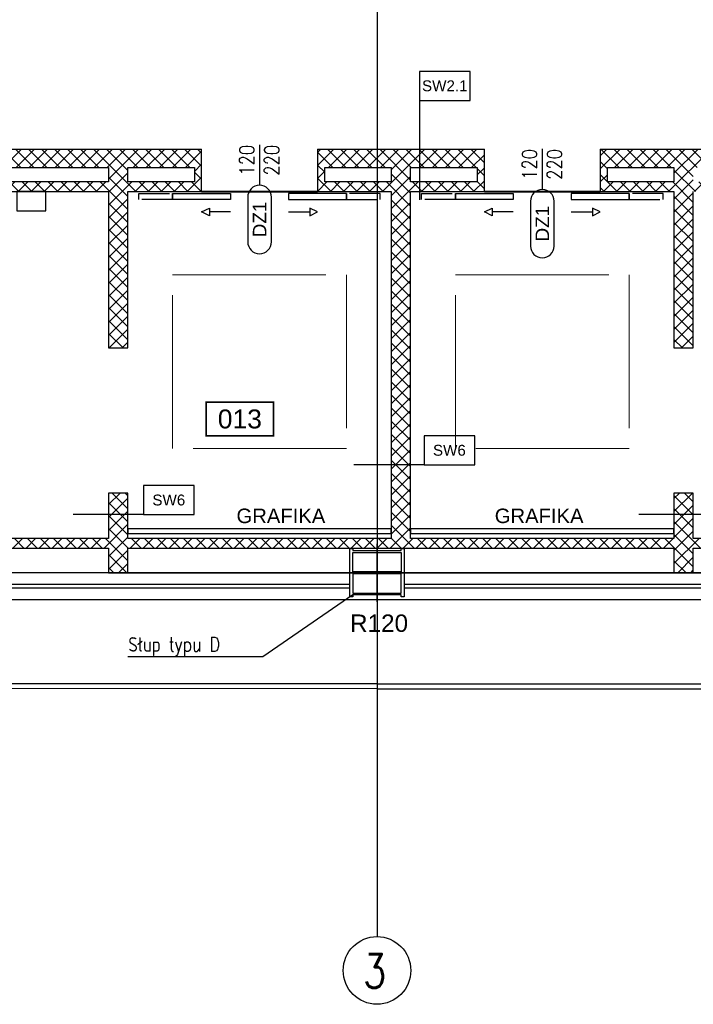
# Model space of a CAD drawing. Header units: centimetres. Extents: x -228435 to 111511, y -89367 to 428125.
# Tile 126 of 219: x -14240 to -7265, y 533 to 10725. Entities that reach past the tile are written whole.
import ezdxf
from ezdxf.enums import TextEntityAlignment as Align

# ---------------------------------------------------------------- set-up
doc = ezdxf.new("R2010")
doc.units = ezdxf.units.CM
doc.header["$LTSCALE"] = 50
for name, pattern in [('DASHDOT2', [12.7, 6.35, -3.175, 0, -3.175]), ('HIDDEN', [9.525, 6.35, -3.175]), ('HIDDENX2', [19.05, 12.7, -6.35])]:
    doc.linetypes.add(name, pattern=pattern)
doc.layers.get('0').update_dxf_attribs({"color": 8})
for name, color, linetype in [('ARCH_GK', 8, 'Continuous'), ('ARCH_INFO_AREA_ETYKIETY_200', 8, 'Continuous'), ('ARCH_INFO_ETYK_DRZWI', 8, 'Continuous'), ('ARCH_INFO_ODPORNOŚĆ OGNIOWA', 8, 'Continuous'), ('ARCH_INFO_OPISY', 8, 'Continuous'), ('ARCH_INFO_OPISY_PRZEGRODY', 8, 'Continuous'), ('ARCH_INFO_OSIE_IST', 8, 'DASHDOT2'), ('ARCH_INFO_OSIE_OPISY_IST', 8, 'Continuous'), ('ARCH_MUROWANE_IST', 8, 'Continuous'), ('ARCH_PRZEKROJOWE_IST', 8, 'Continuous'), ('ARCH_STAL_IST', 8, 'Continuous'), ('ARCH_WYPOSAŻENIE_INNE', 8, 'Continuous'), ('ARCH_WYPOSAŻENIE_SANITARNE', 8, 'Continuous'), ('ARCH_ŚLUSARKA_DRZWI', 8, 'Continuous'), ('Osie rzutów$0$ARCH_INFO_OSIE_OPISY_IST', 8, 'Continuous')]:
    doc.layers.add(name, color=color, linetype=linetype)
doc.layers.add('ARCH_SUFITY_PODWIESZANE', color=8, linetype='HIDDENX2', lineweight=9)
doc.layers.add('ARCH_WIDOK', color=8, linetype='Continuous', lineweight=13)
doc.styles.add('Arial', font='ARIAL.TTF')
doc.styles.add('Romans', font='Romans.shx')
doc.styles.add('ROMANS-250-CM', font='romans.shx', dxfattribs={"width": 0.8, "height": 50})
doc.styles.add('ROMANS-50-CM', font='romans.shx', dxfattribs={"width": 0.8, "height": 10})
doc.dimstyles.new('ISO-25', dxfattribs={"dimtxt": 2.5, "dimasz": 2.5, "dimexe": 1.25, "dimexo": 0.625, "dimtad": 1, "dimtxsty": 'Standard', "dimcen": 2.5, "dimadec": 0, "dimazin": 0, "dimtfac": 1, "dimtmove": 0, "dimatfit": 3, "dimfxl": 0, "dimarcsym": 0})

# ---------------------------------------------------------------- blocks, each defined once
blk = doc.blocks.new('T-drzwi_dół-200')
at = {"layer": 'ARCH_INFO_ETYK_DRZWI'}
blk.add_line((0, 0), (0, -60), dxfattribs=at)
blk.add_lwpolyline([(-17.5, -77.5), (-17.5, -143.7, 1), (17.5, -143.7), (17.5, -77.5, 1)], format="xyb", close=True, dxfattribs=at)
at = {"layer": 'ARCH_INFO_ETYK_DRZWI', "style": 'Romans', "width": 0.8}
for tag, p in [('ADS_DRZWI:SZEROKOŚĆ', (-7.9, -23)), ('ADS_DRZWI:WYSOKOŚĆ', (29, -23))]:
    blk.add_attdef(tag, text='', height=22, rotation=90, dxfattribs=at).set_placement(p, align=Align.CENTER)
at = {"layer": 'ARCH_INFO_ETYK_DRZWI', "color": 1, "style": 'Arial'}
blk.add_attdef('ADS_DRZWI:ODPORNOŚĆ_OGNIOWA', text='', height=22, dxfattribs=at).set_placement((-0.1, 13.3), align=Align.BOTTOM_CENTER)
at = {"layer": 'ARCH_INFO_ETYK_DRZWI', "style": 'Arial'}
blk.add_attdef('ADS_DRZWI:SYMBOL', text='', height=20, rotation=90, dxfattribs=at).set_placement((0, -110.6), align=Align.MIDDLE)
blk = doc.blocks.new('umywal03')
blk.add_circle((0, -7.1), 2.54)
at = {"extrusion": (0, 0, -1)}
blk.add_ellipse((0, -21.7), major_axis=(29.9, 0), ratio=0.722731, dxfattribs=at)
blk = doc.blocks.new('Blat umywalkowy 2x 200')
at = {"layer": 'ARCH_WYPOSAŻENIE_SANITARNE'}
for p, q in [((-100, -25), (-100, 0)), ((100, 0), (-100, 0)), ((100, -25), (100, 0)), ((-65, -60), (65, -60))]:
    blk.add_line(p, q, dxfattribs=at)
for points in [[(-137.5, -20), (-107.5, -20), (-107.5, 0), (-137.5, 0)], [(107.5, -20), (137.5, -20), (137.5, 0), (107.5, 0)]]:
    blk.add_lwpolyline(points, close=True, dxfattribs=at)
for centre, start, end in [((-65, -25), 180, 270), ((65, -25), 270, 0)]:
    blk.add_arc(centre, 35, start, end, dxfattribs=at)
at = {"layer": 'ARCH_WYPOSAŻENIE_SANITARNE', "extrusion": (0, 0, -1), "zscale": -1}
for p in [(55, -8.3), (-55, -8.3)]:
    blk.add_blockref('umywal03', p, dxfattribs=at)
blk = doc.blocks.new('etykieta_numer')
at = {"color": 0, "linetype": 'ByBlock', "const_width": 2.44}
blk.add_lwpolyline([(-50, -50), (-50, 0), (50, 0), (50, -50)], close=True, dxfattribs=at)
at = {"color": 0, "linetype": 'ByBlock', "style": 'Arial'}
blk.add_attdef('AECAREA:NUMBER', text='', height=28, dxfattribs=at).set_placement((0, -25), align=Align.MIDDLE)
blk = doc.blocks.new('Osie rzutów')
at = {"layer": 'ARCH_INFO_OSIE_IST', "ltscale": 10}
for p, q in [((11060, 12510), (11060, 4623.3)), ((11060, 4970), (11060, 5030)), ((4436, 5000), (15156.5, 5000)), ((11090, 5000), (11030, 5000))]:
    blk.add_line(p, q, dxfattribs=at)
at = {"layer": 'ARCH_INFO_OSIE_OPISY_IST'}
blk.add_circle((11060, 4588.3), 35, dxfattribs=at)
at = {"layer": 'ARCH_INFO_OSIE_OPISY_IST', "style": 'ROMANS-250-CM', "width": 0.8}
blk.add_text('3', height=35, dxfattribs=at).set_placement((11045.6, 4570.2))

msp = doc.modelspace()

# ---------------------------------------------------------------- hatches: boundary and pattern name
at = {"layer": 'ARCH_GK', "linetype": 'Continuous', "lineweight": -3}
h = msp.add_hatch(dxfattribs=at)
h.set_pattern_fill('ANSI37', color=256, scale=30, angle=-360, style=0)
h.set_pattern_definition([(45, (-121140, -45000), (-67.35192, 67.35192), []), (135, (-121140, -45000), (-67.35192, -67.35192), [])])
h.paths.add_polyline_path([(-21000, 9385), (-21000, 9125), (-22040.00002, 9125), (-22040.00002, 8935), (-20810, 8935), (-20810, 9195), (-17520, 9195), (-17520, 8785), (-21885, 8785), (-21885, 5255), (-17520, 5255), (-17520, 5000), (-17370, 5000), (-17370, 5255), (-15970, 5255), (-13320, 5255), (-13320, 5000), (-13120, 5000), (-13120, 5255), (-7465, 5255), (-7465, 5000), (-7265, 5000), (-7265, 5255), (-3215, 5255), (-3215, 5000), (-3065, 5000), (-3065, 5255), (3210, 5255), (3210, 5000), (3410, 5000), (3410, 11345), (3210, 11345), (3210, 9385), (2525, 9385), (2525, 9185), (3210, 9185), (3210, 5355), (1375, 5355), (1375, 9185), (1375, 9385), (1225, 9385), (-8228.75, 9385), (-8228.75, 9045), (-8228.75, 8945), (-7465, 8945), (-7465, 7327), (-7265, 7327), (-7265, 8945), (-3215, 8945), (-3215, 7305), (-3065, 7305), (-3065, 7850), (-3065, 8945), (1225, 8945), (1225, 5355), (-3065, 5355), (-3065, 6075), (-3215, 6075), (-3215, 5355), (-7265, 5355), (-7265, 5825), (-7465, 5825), (-7465, 5355), (-10192.5, 5355), (-10192.5, 8945), (-9428.75, 8945), (-9428.75, 9045), (-9428.75, 9385), (-11156.25, 9385), (-11156.25, 9045), (-11156.25, 8945), (-10392.5, 8945), (-10392.5, 5355), (-13120, 5355), (-13120, 5825), (-13320, 5825), (-13320, 5355), (-16070, 5355), (-17370, 5355), (-17370, 6075), (-17520, 6075), (-17520, 5355), (-21810, 5355), (-21810, 8685), (-17520, 8685), (-17520, 7305), (-17370, 7305), (-17370, 8945), (-13320, 8945), (-13320, 7327), (-13120, 7327), (-13120, 8945), (-12356.25, 8945), (-12356.25, 9045), (-12356.25, 9385)])
h.paths.add_polyline_path([(-13320, 9195), (-13320, 9045), (-17370, 9045), (-17370, 9195)], flags=16)
h.paths.add_polyline_path([(-13120, 9195), (-12431.25, 9195), (-12431.25, 9045), (-13120, 9045)], flags=16)
h.paths.add_polyline_path([(-11081.25, 9195), (-10392.5, 9195), (-10392.5, 9045), (-11081.25, 9045)], flags=16)
h.paths.add_polyline_path([(-10192.5, 9195), (-9503.75, 9195), (-9503.75, 9045), (-10192.5, 9045)], flags=16)
h.paths.add_polyline_path([(-8153.75, 9195), (-7465, 9195), (-7465, 9045), (-8153.75, 9045)], flags=16)
h.paths.add_polyline_path([(-7265, 9195), (-3215, 9195), (-3215, 9045), (-7265, 9045)], flags=16)
h.paths.add_polyline_path([(-3065, 9195), (1225, 9195), (1225, 9045), (-3065, 9045)], flags=16)

# ---------------------------------------------------------------- linework, layer by layer
for p, q in [((-21000, 9385, 630), (-12356.25, 9385, 630)), ((-12356.25, 9045, 630), (-12356.25, 9385, 630)), ((-11156.25, 9385, 630), (-11156.25, 9045, 630)), ((-11156.25, 9385, 630), (-9428.75, 9385, 630)), ((-9428.75, 9045, 630), (-9428.75, 9385, 630)), ((-8228.75, 9385, 630), (-8228.75, 9045, 630)), ((-8228.75, 9385, 630), (1225, 9385, 630)), ((-17370, 9195, 630), (-13320, 9195, 630)), ((-13320, 9195, 630), (-13320, 9045, 630)), ((-13120, 9195, 630), (-12431.25, 9195, 630)), ((-13120, 9045, 630), (-13120, 9195, 630)), ((-12431.25, 9195, 630), (-12431.25, 9045, 630)), ((-11081.25, 9045, 630), (-11081.25, 9195, 630)), ((-11081.25, 9195, 630), (-10392.5, 9195, 630)), ((-10392.5, 9195, 630), (-10392.5, 9045, 630)), ((-10192.5, 9045, 630), (-10192.5, 9195, 630)), ((-10192.5, 9195, 630), (-9503.75, 9195, 630)), ((-9503.75, 9195, 630), (-9503.75, 9045, 630)), ((-8153.75, 9045, 630), (-8153.75, 9195, 630)), ((-8153.75, 9195, 630), (-7465, 9195, 630)), ((-7465, 9195, 630), (-7465, 9045, 630)), ((-13320, 9045, 630), (-17370, 9045, 630)), ((-12431.25, 9045, 630), (-13120, 9045, 630)), ((-12356.25, 8945, 630), (-12356.25, 9045, 630)), ((-11156.25, 9045, 630), (-11156.25, 8945, 630)), ((-10392.5, 9045, 630), (-11081.25, 9045, 630)), ((-9503.75, 9045, 630), (-10192.5, 9045, 630)), ((-9428.75, 8945, 630), (-9428.75, 9045, 630)), ((-8228.75, 9045, 630), (-8228.75, 8945, 630)), ((-7465, 9045, 630), (-8153.75, 9045, 630)), ((-17370, 8945, 630), (-13320, 8945, 630)), ((-13320, 8945, 630), (-13320, 7327, 630)), ((-13120, 7327, 630), (-13120, 8945, 630)), ((-13120, 8945, 630), (-12356.25, 8945, 630)), ((-11156.25, 8945, 630), (-10392.5, 8945, 630)), ((-10392.5, 8945, 630), (-10392.5, 5355, 630)), ((-10192.5, 5355, 630), (-10192.5, 8945, 630)), ((-10192.5, 8945, 630), (-9428.75, 8945, 630)), ((-8228.75, 8945, 630), (-7465, 8945, 630)), ((-7465, 8945, 630), (-7465, 7327, 630)), ((-7265, 7327, 630), (-7265, 8945, 630)), ((-13320, 7327, 630), (-13120, 7327, 630)), ((-7465, 7327, 630), (-7265, 7327, 630)), ((-13120, 5825, 630), (-13320, 5825, 630)), ((-13320, 5825, 630), (-13320, 5355, 630)), ((-13120, 5355, 630), (-13120, 5825, 630)), ((-7265, 5825, 630), (-7465, 5825, 630)), ((-7465, 5825, 630), (-7465, 5355, 630)), ((-7265, 5355, 630), (-7265, 5825, 630)), ((-13320, 5355, 630), (-16070, 5355, 630)), ((-10392.5, 5355, 630), (-13120, 5355, 630)), ((-7465, 5355, 630), (-10192.5, 5355, 630)), ((-3215, 5355, 630), (-7265, 5355, 630)), ((-15970, 5255, 630), (-13320, 5255, 630)), ((-13320, 5255, 630), (-13320, 5000, 630)), ((-13120, 5000, 630), (-13120, 5255, 630)), ((-13120, 5255, 630), (-7465, 5255, 630)), ((-7465, 5255, 630), (-7465, 5000, 630)), ((-7265, 5000, 630), (-7265, 5255, 630)), ((-7265, 5255, 630), (-3215, 5255, 630)), ((-13320, 5000, 630), (-13120, 5000, 630)), ((-7465, 5000, 630), (-7265, 5000, 630))]:
    msp.add_line(p, q, dxfattribs=at)
at = {"layer": 'ARCH_INFO_OPISY_PRZEGRODY', "elevation": 630}
for points in [[(-10101.01187, 9889.82718), (-9576.01187, 9889.82718), (-9576.01187, 10189.82718), (-10101.01187, 10189.82718), (-10101.01187, 9889.82718)], [(-10053.22635, 6116.98163), (-9528.22635, 6116.98163), (-9528.22635, 6416.98163), (-10053.22635, 6416.98163), (-10053.22635, 6116.98163)], [(-12958.43963, 5602.21725), (-12433.43963, 5602.21725), (-12433.43963, 5902.21725), (-12958.43963, 5902.21725), (-12958.43963, 5602.21725)]]:
    msp.add_lwpolyline(points, close=True, dxfattribs=at)
for points in [[(-10101.01187, 9889.82718), (-10101.01187, 8860.84996)], [(-10053.22635, 6116.98163), (-10779.93196, 6116.98163)], [(-12958.43963, 5602.21725), (-13685.14524, 5602.21725)], [(-7038.43963, 5602.21725), (-7830.14524, 5602.21725)]]:
    msp.add_lwpolyline(points, dxfattribs=at)
at = {"layer": 'ARCH_MUROWANE_IST', "ltscale": 4}
for p, q in [((-10820, 5000, 630), (-22260, 5000, 630)), ((1180, 5000, 630), (-10260, 5000, 630)), ((-10820, 4880, 630), (-22260, 4880, 630)), ((-10820, 4840, 630), (-22260, 4840, 630)), ((1180, 4880, 630), (-10260, 4880, 630)), ((1180, 4840, 630), (-10260, 4840, 630)), ((-13071.72773, 4720, 630), (-39021.72773, 4720, 630)), ((3410, 4720, 630), (-22540, 4720, 630))]:
    msp.add_line(p, q, dxfattribs=at)
at = {"layer": 'ARCH_PRZEKROJOWE_IST', "ltscale": 4, "elevation": 630}
for points in [[(-10540, 3800), (1460, 3799.98414), (2460, 2799.98414), (3460, 3799.98414), (3460, 4750)], [(-10540, 3850.00001), (1480.71068, 3849.98414), (2460, 2870.69481), (3410, 3820.69481), (3410, 4750)], [(-10540, 3800.01508), (-22700, 3799.98414), (-23700, 2799.98414), (-24700, 3799.98414), (-24700, 4400)], [(-10540, 3850.00001), (-22720.71068, 3849.98414), (-23700, 2870.69481), (-24650, 3820.69481), (-24650, 4400)]]:
    msp.add_lwpolyline(points, dxfattribs=at)
at = {"layer": 'ARCH_STAL_IST', "elevation": 630}
for points in [[(-10820, 4750), (-10820, 5250), (-10790, 5250), (-10790, 5230), (-10290, 5230), (-10290, 5250), (-10260, 5250), (-10260, 4750), (-10290, 4750), (-10290, 4770), (-10790, 4770), (-10790, 4750)], [(-10290, 5010), (-10790, 5010), (-10790, 5210), (-10290, 5210)], [(-10790, 4790), (-10290, 4790), (-10290, 4990), (-10790, 4990)]]:
    msp.add_lwpolyline(points, close=True, dxfattribs=at)
at = {"layer": 'ARCH_SUFITY_PODWIESZANE', "ltscale": 2.5, "elevation": -5670}
for points in [[(-12656.25, 8084.53707), (-10856.25, 8084.53707), (-10856.25, 6284.53707), (-12656.25, 6284.53707)], [(-9728.75, 8084.53707), (-7928.75, 8084.53707), (-7928.75, 6284.53707), (-9728.75, 6284.53707)]]:
    msp.add_lwpolyline(points, close=True, dxfattribs=at)
at = {"layer": 'ARCH_WIDOK', "lineweight": 40}
msp.add_line((-9428.75, 8945, 630), (-8228.75, 8945, 630), dxfattribs=at)
at = {"layer": 'ARCH_WIDOK', "lineweight": 40, "elevation": 630}
msp.add_lwpolyline([(-12356.25, 8945), (-11156.25, 8945)], dxfattribs=at)
at = {"layer": 'ARCH_WYPOSAŻENIE_INNE', "elevation": 630}
for points in [[(-10392.5, 5405), (-10392.5, 5455), (-13120, 5455), (-13120, 5405)], [(-7465, 5405), (-7465, 5455), (-10192.5, 5455), (-10192.5, 5405)]]:
    msp.add_lwpolyline(points, close=True, dxfattribs=at)
at = {"layer": 'ARCH_ŚLUSARKA_DRZWI', "linetype": 'Continuous', "lineweight": -3}
for p, q in [((-12056.25, 8735, 630), (-12276.25, 8735, 630)), ((-11456.25, 8735, 630), (-11236.25, 8735, 630)), ((-9128.75, 8735, 630), (-9348.75, 8735, 630)), ((-8528.75, 8735, 630), (-8308.75, 8735, 630))]:
    msp.add_line(p, q, dxfattribs=at)
at = {"layer": 'ARCH_ŚLUSARKA_DRZWI', "linetype": 'HIDDEN', "elevation": 630}
for points in [[(-13006.25, 8865), (-13006.25, 8925), (-12656.25, 8925), (-12656.25, 8865)], [(-10506.25, 8865), (-10506.25, 8925), (-10856.25, 8925), (-10856.25, 8865)], [(-10078.75, 8865), (-10078.75, 8925), (-9728.75, 8925), (-9728.75, 8865)], [(-7578.75, 8865), (-7578.75, 8925), (-7928.75, 8925), (-7928.75, 8865)]]:
    msp.add_lwpolyline(points, close=True, dxfattribs=at)
at = {"layer": 'ARCH_ŚLUSARKA_DRZWI', "linetype": 'Continuous', "lineweight": -3, "elevation": 630}
for points in [[(-12656.25, 8865), (-12656.25, 8925), (-12056.25, 8925), (-12056.25, 8865)], [(-10856.25, 8865), (-10856.25, 8925), (-11456.25, 8925), (-11456.25, 8865)], [(-9728.75, 8865), (-9728.75, 8925), (-9128.75, 8925), (-9128.75, 8865)], [(-7928.75, 8865), (-7928.75, 8925), (-8528.75, 8925), (-8528.75, 8865)]]:
    msp.add_lwpolyline(points, close=True, dxfattribs=at)
at = {"layer": 'ARCH_ŚLUSARKA_DRZWI', "linetype": 'Continuous', "lineweight": -3}
for points in [[(-12276.25, 8775, 630), (-12276.25, 8695, 630), (-12356.25, 8735, 630)], [(-11236.25, 8775, 630), (-11236.25, 8695, 630), (-11156.25, 8735, 630)], [(-9348.75, 8775, 630), (-9348.75, 8695, 630), (-9428.75, 8735, 630)], [(-8308.75, 8775, 630), (-8308.75, 8695, 630), (-8228.75, 8735, 630)]]:
    msp.add_3dface(points, dxfattribs=at)

# ---------------------------------------------------------------- block references
at = {"xscale": 10, "yscale": 10, "zscale": 10}
msp.add_blockref('Blat umywalkowy 2x 200', (-15345, 8945, 630), dxfattribs=at)
at = {"layer": 'ARCH_INFO_AREA_ETYKIETY_200', "linetype": 'Continuous', "lineweight": -3, "xscale": 7, "yscale": 7, "zscale": 10}
msp.add_blockref('etykieta_numer', (-11960.36101, 6767.22789, 630), dxfattribs=at).add_auto_attribs({'AECAREA:NUMBER': '013'})
at = {"layer": 'ARCH_INFO_ETYK_DRZWI', "linetype": 'Continuous', "lineweight": -3}
ref = msp.add_blockref('T-drzwi_dół-200', (-11756.25, 9431.12017, 630), dxfattribs=dict(at, xscale=7, yscale=7, zscale=7))
ref.add_attrib('ADS_DRZWI:WYSOKOŚĆ', '220', dxfattribs={"height": 154, "rotation": 90, "style": 'Romans', "width": 0.8}).set_placement((-11553.25, 9270.12017, 630), align=Align.CENTER)
ref.add_attrib('ADS_DRZWI:SZEROKOŚĆ', '120', dxfattribs={"height": 154, "rotation": 90, "style": 'Romans', "width": 0.8}).set_placement((-11811.62202, 9270.12017, 630), align=Align.CENTER)
ref.add_attrib('ADS_DRZWI:SYMBOL', 'DZ1', dxfattribs={"height": 140, "rotation": 90, "style": 'Arial'}).set_placement((-11756.25, 8657.00127, 630), align=Align.MIDDLE)
ref = msp.add_blockref('T-drzwi_dół-200', (-8828.75, 9387.90328, 630), dxfattribs=dict(at, xscale=7, yscale=7, zscale=7))
ref.add_attrib('ADS_DRZWI:WYSOKOŚĆ', '220', dxfattribs={"height": 154, "rotation": 90, "style": 'Romans', "width": 0.8}).set_placement((-8625.75, 9226.90328, 630), align=Align.CENTER)
ref.add_attrib('ADS_DRZWI:SZEROKOŚĆ', '120', dxfattribs={"height": 154, "rotation": 90, "style": 'Romans', "width": 0.8}).set_placement((-8884.12202, 9226.90328, 630), align=Align.CENTER)
ref.add_attrib('ADS_DRZWI:SYMBOL', 'DZ1', dxfattribs={"height": 140, "rotation": 90, "style": 'Arial'}).set_placement((-8828.75, 8613.78438, 630), align=Align.MIDDLE)
at = {"layer": 'Osie rzutów$0$ARCH_INFO_OSIE_OPISY_IST', "xscale": 10, "yscale": 10, "zscale": 10}
msp.add_blockref('Osie rzutów', (-121140, -45000, 630), dxfattribs=at)

# ---------------------------------------------------------------- texts
at = {"layer": 'ARCH_INFO_ODPORNOŚĆ OGNIOWA', "insert": (-10519.1266, 4626.67449, 630), "char_height": 180, "width": 3036.6124481, "attachment_point": 5, "style": 'Arial'}
msp.add_mtext('\\PR120', dxfattribs=at)
at = {"layer": 'ARCH_INFO_OPISY', "insert": (-13115.30463, 4333.43745, 630), "char_height": 150, "width": 6265.3267976, "attachment_point": 1, "style": 'ROMANS-50-CM'}
msp.add_mtext('Słup typu D', dxfattribs=at)
at = {"layer": 'ARCH_INFO_OPISY_PRZEGRODY', "char_height": 112.5, "width": 525, "attachment_point": 5, "style": 'Arial'}
for s, insert in [('SW2.1', (-9838.51187, 10039.82718, 630)), ('SW6', (-9790.72635, 6266.98163, 630)), ('SW6', (-12695.93963, 5752.21725, 630))]:
    msp.add_mtext(s, dxfattribs=dict(at, insert=insert))
at = {"layer": 'ARCH_WYPOSAŻENIE_INNE', "char_height": 150, "width": 2792.5, "attachment_point": 5, "style": 'Romans'}
for insert in [(-11535.30461, 5587.79014, 630), (-8861.25, 5587.79014, 630)]:
    msp.add_mtext('{\\fArial|b0|i0|c238|p34;GRAFIKA}', dxfattribs=dict(at, insert=insert))

# ---------------------------------------------------------------- leaders
at = {"layer": 'ARCH_INFO_OPISY'}
msp.add_leader([(-10789.20532, 4770, 630), (-11722.69982, 4129.95592, 630), (-13120.87801, 4129.95592, 630)], dimstyle='ISO-25', override={"dimscale": 5, "dimasz": 2, "dimtad": 0, "dimldrblk": 'Dot'}, dxfattribs=at)

doc.saveas('drawing.dxf')
